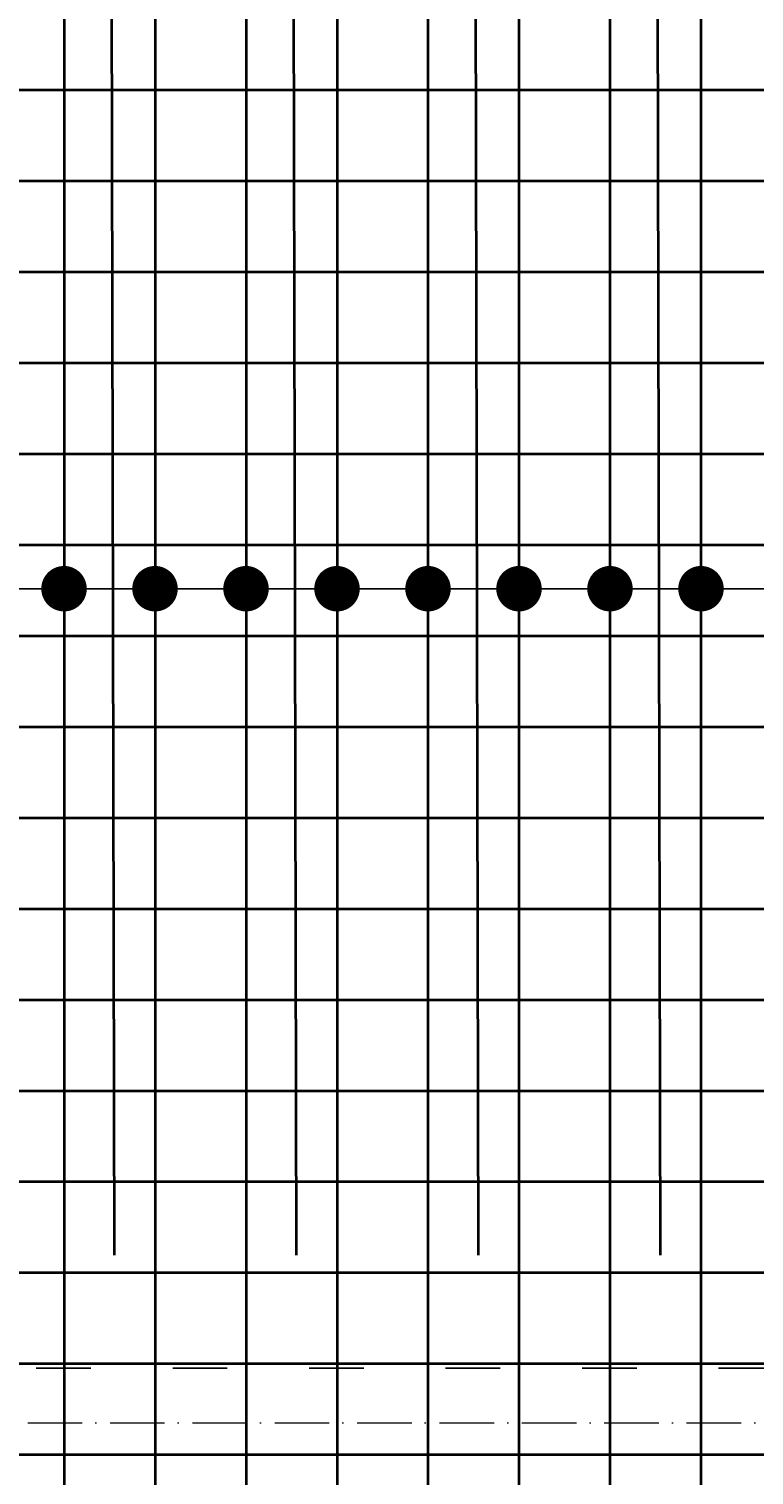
# Model space of a CAD drawing. Header units: millimetres. Extents: x 295948 to 312016, y 6878 to 18016.
# Tile 152 of 252: x 303825 to 303984, y 16273 to 16591. Entities that reach past the tile are written whole.
import ezdxf

# ---------------------------------------------------------------- set-up
doc = ezdxf.new("R2010")
doc.units = ezdxf.units.MM
doc.linetypes.add('ACAD_ISO03W100', pattern=[30, 12, -18])
doc.linetypes.add('ACAD_ISO10W100', pattern=[18, 12, -3, 0, -3])
for name, color, linetype, lineweight in [('konstrukcja wymiary', 1, 'Continuous', 13), ('osie', 5, 'ACAD_ISO10W100', 13), ('zbrojenie płyty', 141, 'Continuous', 35)]:
    doc.layers.add(name, color=color, linetype=linetype, lineweight=lineweight)
doc.layers.add('przerywane', color=6, linetype='ACAD_ISO03W100')
doc.styles.get("Standard").update_dxf_attribs({"font": 'romand.shx', "oblique": 10})
doc.dimstyles.new('kropki', dxfattribs={"dimtxt": 0.001, "dimasz": 10, "dimexe": 1.25, "dimexo": 0.625, "dimgap": 1, "dimtad": 1, "dimtxsty": 'Standard', "dimblk": 'DOT', "dimcen": 2.5, "dimadec": 0, "dimazin": 0, "dimtfac": 1, "dimtmove": 0, "dimatfit": 3, "dimfxl": 1, "dimfxlon": 1, "dimarcsym": 0})

# ---------------------------------------------------------------- blocks, each defined once
blk = doc.blocks.new('_Dot')
at = {"color": 0, "linetype": 'ByBlock', "lineweight": -2}
blk.add_line((-0.5, 0), (-1, 0), dxfattribs=at)
at = {"color": 0, "linetype": 'ByBlock', "const_width": 0.5}
blk.add_lwpolyline([(-0.25, 0, 1), (0.25, 0, 1)], format="xyb", close=True, dxfattribs=at)
blk = doc.blocks.new('*D2207')
at = {"layer": 'Defpoints', "color": 0, "transparency": 16777216}
for p in [(303872.56, 16467.6), (303832.56, 16458.24), (303872.56, 16458.24)]:
    blk.add_point(p, dxfattribs=at)
at = {"layer": 'konstrukcja wymiary', "color": 0, "lineweight": -2, "transparency": 16777216}
for p, q in [((303832.56, 16466.6), (303832.56, 16468.85)), ((303842.56, 16467.6), (303862.56, 16467.6)), ((303872.56, 16466.6), (303872.56, 16468.85))]:
    blk.add_line(p, q, dxfattribs=at)
at = {"layer": 'konstrukcja wymiary', "color": 0, "lineweight": -2, "transparency": 16777216, "xscale": 10, "yscale": 10, "zscale": 10, "rotation": 180}
blk.add_blockref('_Dot', (303832.56, 16467.6), dxfattribs=at)
at = {"layer": 'konstrukcja wymiary', "color": 0, "lineweight": -2, "transparency": 16777216, "xscale": 10, "yscale": 10, "zscale": 10}
blk.add_blockref('_Dot', (303872.56, 16467.6), dxfattribs=at)
at = {"layer": 'konstrukcja wymiary', "color": 0, "transparency": 16777216, "insert": (303852.56, 16468.61), "char_height": 0.001, "attachment_point": 5}
blk.add_mtext('40', dxfattribs=at)
blk = doc.blocks.new('*D2208')
at = {"layer": 'Defpoints', "color": 0, "transparency": 16777216}
for p in [(303912.56, 16467.6), (303872.56, 16458.24), (303912.56, 16458.24)]:
    blk.add_point(p, dxfattribs=at)
at = {"layer": 'konstrukcja wymiary', "color": 0, "lineweight": -2, "transparency": 16777216}
for p, q in [((303872.56, 16466.6), (303872.56, 16468.85)), ((303882.56, 16467.6), (303902.56, 16467.6)), ((303912.56, 16466.6), (303912.56, 16468.85))]:
    blk.add_line(p, q, dxfattribs=at)
at = {"layer": 'konstrukcja wymiary', "color": 0, "lineweight": -2, "transparency": 16777216, "xscale": 10, "yscale": 10, "zscale": 10, "rotation": 180}
blk.add_blockref('_Dot', (303872.56, 16467.6), dxfattribs=at)
at = {"layer": 'konstrukcja wymiary', "color": 0, "lineweight": -2, "transparency": 16777216, "xscale": 10, "yscale": 10, "zscale": 10}
blk.add_blockref('_Dot', (303912.56, 16467.6), dxfattribs=at)
at = {"layer": 'konstrukcja wymiary', "color": 0, "transparency": 16777216, "insert": (303892.56, 16468.61), "char_height": 0.001, "attachment_point": 5}
blk.add_mtext('40', dxfattribs=at)
blk = doc.blocks.new('*D2209')
at = {"layer": 'Defpoints', "color": 0, "transparency": 16777216}
for p in [(303952.56, 16467.6), (303912.56, 16458.24), (303952.56, 16458.24)]:
    blk.add_point(p, dxfattribs=at)
at = {"layer": 'konstrukcja wymiary', "color": 0, "lineweight": -2, "transparency": 16777216}
for p, q in [((303912.56, 16466.6), (303912.56, 16468.85)), ((303922.56, 16467.6), (303942.56, 16467.6)), ((303952.56, 16466.6), (303952.56, 16468.85))]:
    blk.add_line(p, q, dxfattribs=at)
at = {"layer": 'konstrukcja wymiary', "color": 0, "lineweight": -2, "transparency": 16777216, "xscale": 10, "yscale": 10, "zscale": 10, "rotation": 180}
blk.add_blockref('_Dot', (303912.56, 16467.6), dxfattribs=at)
at = {"layer": 'konstrukcja wymiary', "color": 0, "lineweight": -2, "transparency": 16777216, "xscale": 10, "yscale": 10, "zscale": 10}
blk.add_blockref('_Dot', (303952.56, 16467.6), dxfattribs=at)
at = {"layer": 'konstrukcja wymiary', "color": 0, "transparency": 16777216, "insert": (303932.56, 16468.61), "char_height": 0.001, "attachment_point": 5}
blk.add_mtext('40', dxfattribs=at)
blk = doc.blocks.new('*D2210')
at = {"layer": 'Defpoints', "color": 0, "transparency": 16777216}
for p in [(303992.56, 16467.6), (303952.56, 16458.24), (303992.56, 16458.24)]:
    blk.add_point(p, dxfattribs=at)
at = {"layer": 'konstrukcja wymiary', "color": 0, "lineweight": -2, "transparency": 16777216}
for p, q in [((303952.56, 16466.6), (303952.56, 16468.85)), ((303962.56, 16467.6), (303982.56, 16467.6)), ((303992.56, 16466.6), (303992.56, 16468.85))]:
    blk.add_line(p, q, dxfattribs=at)
at = {"layer": 'konstrukcja wymiary', "color": 0, "lineweight": -2, "transparency": 16777216, "xscale": 10, "yscale": 10, "zscale": 10, "rotation": 180}
blk.add_blockref('_Dot', (303952.56, 16467.6), dxfattribs=at)
at = {"layer": 'konstrukcja wymiary', "color": 0, "lineweight": -2, "transparency": 16777216, "xscale": 10, "yscale": 10, "zscale": 10}
blk.add_blockref('_Dot', (303992.56, 16467.6), dxfattribs=at)
at = {"layer": 'konstrukcja wymiary', "color": 0, "transparency": 16777216, "insert": (303972.56, 16468.61), "char_height": 0.001, "attachment_point": 5}
blk.add_mtext('40', dxfattribs=at)
blk = doc.blocks.new('*D2215')
at = {"layer": 'Defpoints', "color": 0, "transparency": 16777216}
for p in [(303892.56, 16467.6), (303852.56, 16458.24), (303892.56, 16458.24)]:
    blk.add_point(p, dxfattribs=at)
at = {"layer": 'konstrukcja wymiary', "color": 0, "lineweight": -2, "transparency": 16777216}
for p, q in [((303852.56, 16466.6), (303852.56, 16468.85)), ((303862.56, 16467.6), (303882.56, 16467.6)), ((303892.56, 16466.6), (303892.56, 16468.85))]:
    blk.add_line(p, q, dxfattribs=at)
at = {"layer": 'konstrukcja wymiary', "color": 0, "lineweight": -2, "transparency": 16777216, "xscale": 10, "yscale": 10, "zscale": 10, "rotation": 180}
blk.add_blockref('_Dot', (303852.56, 16467.6), dxfattribs=at)
at = {"layer": 'konstrukcja wymiary', "color": 0, "lineweight": -2, "transparency": 16777216, "xscale": 10, "yscale": 10, "zscale": 10}
blk.add_blockref('_Dot', (303892.56, 16467.6), dxfattribs=at)
at = {"layer": 'konstrukcja wymiary', "color": 0, "transparency": 16777216, "insert": (303872.56, 16468.61), "char_height": 0.001, "attachment_point": 5}
blk.add_mtext('40', dxfattribs=at)
blk = doc.blocks.new('*D2216')
at = {"layer": 'Defpoints', "color": 0, "transparency": 16777216}
for p in [(303932.56, 16467.6), (303892.56, 16458.24), (303932.56, 16458.24)]:
    blk.add_point(p, dxfattribs=at)
at = {"layer": 'konstrukcja wymiary', "color": 0, "lineweight": -2, "transparency": 16777216}
for p, q in [((303892.56, 16466.6), (303892.56, 16468.85)), ((303902.56, 16467.6), (303922.56, 16467.6)), ((303932.56, 16466.6), (303932.56, 16468.85))]:
    blk.add_line(p, q, dxfattribs=at)
at = {"layer": 'konstrukcja wymiary', "color": 0, "lineweight": -2, "transparency": 16777216, "xscale": 10, "yscale": 10, "zscale": 10, "rotation": 180}
blk.add_blockref('_Dot', (303892.56, 16467.6), dxfattribs=at)
at = {"layer": 'konstrukcja wymiary', "color": 0, "lineweight": -2, "transparency": 16777216, "xscale": 10, "yscale": 10, "zscale": 10}
blk.add_blockref('_Dot', (303932.56, 16467.6), dxfattribs=at)
at = {"layer": 'konstrukcja wymiary', "color": 0, "transparency": 16777216, "insert": (303912.56, 16468.61), "char_height": 0.001, "attachment_point": 5}
blk.add_mtext('40', dxfattribs=at)
blk = doc.blocks.new('*D2217')
at = {"layer": 'Defpoints', "color": 0, "transparency": 16777216}
for p in [(303972.56, 16467.6), (303932.56, 16458.24), (303972.56, 16458.24)]:
    blk.add_point(p, dxfattribs=at)
at = {"layer": 'konstrukcja wymiary', "color": 0, "lineweight": -2, "transparency": 16777216}
for p, q in [((303932.56, 16466.6), (303932.56, 16468.85)), ((303942.56, 16467.6), (303962.56, 16467.6)), ((303972.56, 16466.6), (303972.56, 16468.85))]:
    blk.add_line(p, q, dxfattribs=at)
at = {"layer": 'konstrukcja wymiary', "color": 0, "lineweight": -2, "transparency": 16777216, "xscale": 10, "yscale": 10, "zscale": 10, "rotation": 180}
blk.add_blockref('_Dot', (303932.56, 16467.6), dxfattribs=at)
at = {"layer": 'konstrukcja wymiary', "color": 0, "lineweight": -2, "transparency": 16777216, "xscale": 10, "yscale": 10, "zscale": 10}
blk.add_blockref('_Dot', (303972.56, 16467.6), dxfattribs=at)
at = {"layer": 'konstrukcja wymiary', "color": 0, "transparency": 16777216, "insert": (303952.56, 16468.61), "char_height": 0.001, "attachment_point": 5}
blk.add_mtext('40', dxfattribs=at)
blk = doc.blocks.new('*D2218')
at = {"layer": 'Defpoints', "color": 0, "transparency": 16777216}
for p in [(304012.56, 16467.6), (303972.56, 16458.24), (304012.56, 16458.24)]:
    blk.add_point(p, dxfattribs=at)
at = {"layer": 'konstrukcja wymiary', "color": 0, "lineweight": -2, "transparency": 16777216}
for p, q in [((303972.56, 16466.6), (303972.56, 16468.85)), ((303982.56, 16467.6), (304002.56, 16467.6)), ((304012.56, 16466.6), (304012.56, 16468.85))]:
    blk.add_line(p, q, dxfattribs=at)
at = {"layer": 'konstrukcja wymiary', "color": 0, "lineweight": -2, "transparency": 16777216, "xscale": 10, "yscale": 10, "zscale": 10, "rotation": 180}
blk.add_blockref('_Dot', (303972.56, 16467.6), dxfattribs=at)
at = {"layer": 'konstrukcja wymiary', "color": 0, "lineweight": -2, "transparency": 16777216, "xscale": 10, "yscale": 10, "zscale": 10}
blk.add_blockref('_Dot', (304012.56, 16467.6), dxfattribs=at)
at = {"layer": 'konstrukcja wymiary', "color": 0, "transparency": 16777216, "insert": (303992.56, 16468.61), "char_height": 0.001, "attachment_point": 5}
blk.add_mtext('40', dxfattribs=at)
blk = doc.blocks.new('*D2301')
at = {"layer": 'Defpoints', "color": 0, "transparency": 16777216}
for p in [(303812.56, 16467.6), (303812.56, 16457.24), (304132.56, 16457.24)]:
    blk.add_point(p, dxfattribs=at)
at = {"layer": 'konstrukcja wymiary', "color": 0, "lineweight": -2, "transparency": 16777216}
for p, q in [((303812.56, 16466.6), (303812.56, 16468.85)), ((304122.56, 16467.6), (303822.56, 16467.6)), ((304132.56, 16466.6), (304132.56, 16468.85))]:
    blk.add_line(p, q, dxfattribs=at)
at = {"layer": 'konstrukcja wymiary', "color": 0, "lineweight": -2, "transparency": 16777216, "xscale": 10, "yscale": 10, "zscale": 10, "rotation": 180}
blk.add_blockref('_Dot', (303812.56, 16467.6), dxfattribs=at)
at = {"layer": 'konstrukcja wymiary', "color": 0, "lineweight": -2, "transparency": 16777216, "xscale": 10, "yscale": 10, "zscale": 10}
blk.add_blockref('_Dot', (304132.56, 16467.6), dxfattribs=at)
at = {"layer": 'konstrukcja wymiary', "color": 0, "transparency": 16777216, "insert": (303972.56, 16468.61), "char_height": 0.001, "attachment_point": 5}
blk.add_mtext('320', dxfattribs=at)
blk = doc.blocks.new('*D2302')
at = {"layer": 'Defpoints', "color": 0, "transparency": 16777216}
for p in [(303796.56, 16467.6), (303796.56, 16457.24), (303812.56, 16457.24)]:
    blk.add_point(p, dxfattribs=at)
at = {"layer": 'konstrukcja wymiary', "color": 0, "lineweight": -2, "transparency": 16777216}
for p, q in [((303786.56, 16467.6), (303776.56, 16467.6)), ((303796.56, 16466.6), (303796.56, 16468.85)), ((303812.56, 16467.6), (303796.56, 16467.6)), ((303812.56, 16466.6), (303812.56, 16468.85)), ((303822.56, 16467.6), (303832.56, 16467.6))]:
    blk.add_line(p, q, dxfattribs=at)
at = {"layer": 'konstrukcja wymiary', "color": 0, "lineweight": -2, "transparency": 16777216, "xscale": 10, "yscale": 10, "zscale": 10}
blk.add_blockref('_Dot', (303796.56, 16467.6), dxfattribs=at)
at = {"layer": 'konstrukcja wymiary', "color": 0, "lineweight": -2, "transparency": 16777216, "xscale": 10, "yscale": 10, "zscale": 10, "rotation": 180}
blk.add_blockref('_Dot', (303812.56, 16467.6), dxfattribs=at)
at = {"layer": 'konstrukcja wymiary', "color": 0, "transparency": 16777216, "insert": (303804.56, 16468.61), "char_height": 0.001, "attachment_point": 5}
blk.add_mtext('16', dxfattribs=at)
blk = doc.blocks.new('*D2497')
at = {"layer": 'Defpoints', "color": 0, "transparency": 16777216}
for p in [(304172.56, 16467.6), (303147.44, 16458.24), (304172.56, 16457.24)]:
    blk.add_point(p, dxfattribs=at)
at = {"layer": 'konstrukcja wymiary', "color": 0, "lineweight": -2, "transparency": 16777216}
for p, q in [((303147.44, 16466.6), (303147.44, 16468.85)), ((303157.44, 16467.6), (304162.56, 16467.6)), ((304172.56, 16466.6), (304172.56, 16468.85))]:
    blk.add_line(p, q, dxfattribs=at)
at = {"layer": 'konstrukcja wymiary', "color": 0, "lineweight": -2, "transparency": 16777216, "xscale": 10, "yscale": 10, "zscale": 10, "rotation": 180}
blk.add_blockref('_Dot', (303147.44, 16467.6), dxfattribs=at)
at = {"layer": 'konstrukcja wymiary', "color": 0, "lineweight": -2, "transparency": 16777216, "xscale": 10, "yscale": 10, "zscale": 10}
blk.add_blockref('_Dot', (304172.56, 16467.6), dxfattribs=at)
at = {"layer": 'konstrukcja wymiary', "color": 0, "transparency": 16777216, "insert": (303660, 16468.61), "char_height": 0.001, "attachment_point": 5}
blk.add_mtext('1025,12', dxfattribs=at)

msp = doc.modelspace()

# ---------------------------------------------------------------- linework, layer by layer
at = {"layer": 'osie'}
msp.add_line((302955.771, 16284.224), (304978.51, 16284.224), dxfattribs=at)
at = {"layer": 'przerywane'}
msp.add_line((304258.44, 16296.224), (303602.44, 16296.224), dxfattribs=at)
at = {"layer": 'zbrojenie płyty'}
for p, q in [((303852.558, 16887.224), (303852.558, 15887.224)), ((303892.558, 16887.224), (303892.558, 15887.224)), ((303932.558, 16887.224), (303932.558, 15887.224)), ((303972.558, 16887.224), (303972.558, 15887.224)), ((303842.558, 16821.092), (303843.558, 16321.092)), ((303882.558, 16821.092), (303883.558, 16321.092)), ((303922.558, 16821.092), (303923.558, 16321.092)), ((303962.558, 16821.092), (303963.558, 16321.092)), ((303832.558, 16686.224), (303832.558, 15686.224)), ((303872.558, 16686.224), (303872.558, 15686.224)), ((303912.558, 16686.224), (303912.558, 15686.224)), ((303952.558, 16686.224), (303952.558, 15686.224)), ((303450.44, 16577.243), (304650.44, 16577.243)), ((303752.132, 16557.243), (304952.132, 16557.243)), ((303450.44, 16537.243), (304650.44, 16537.243)), ((303752.132, 16517.243), (304952.132, 16517.243)), ((303450.44, 16497.243), (304650.44, 16497.243)), ((303752.132, 16477.243), (304952.132, 16477.243)), ((303450.44, 16457.243), (304650.44, 16457.243)), ((303752.132, 16437.243), (304952.132, 16437.243)), ((303448.322, 16417.243), (304648.322, 16417.243)), ((303752.132, 16397.243), (304952.132, 16397.243)), ((303450.44, 16377.243), (304650.44, 16377.243)), ((303752.132, 16357.243), (304952.132, 16357.243)), ((303450.44, 16337.243), (304650.44, 16337.243)), ((303752.132, 16317.243), (304952.132, 16317.243)), ((303450.44, 16297.243), (304650.44, 16297.243)), ((303752.132, 16277.243), (304952.132, 16277.243))]:
    msp.add_line(p, q, dxfattribs=at)

# ---------------------------------------------------------------- dimensions: what is measured, and where the dimension line sits
at = {"layer": 'konstrukcja wymiary'}
for base, p1, p2, picture, middle in [((304172.558, 16467.605), (303147.44, 16458.243), (304172.558, 16457.243), '*D2497', (303659.999, 16468.605)), ((303796.558, 16467.605), (303812.558, 16457.243), (303796.558, 16457.243), '*D2302', (303804.558, 16468.605)), ((303812.558, 16467.605), (304132.558, 16457.243), (303812.558, 16457.243), '*D2301', (303972.558, 16468.605)), ((303872.558, 16467.605), (303832.558, 16458.243), (303872.558, 16458.243), '*D2207', (303852.558, 16468.605)), ((303892.558, 16467.605), (303852.558, 16458.243), (303892.558, 16458.243), '*D2215', (303872.558, 16468.605)), ((303912.558, 16467.605), (303872.558, 16458.243), (303912.558, 16458.243), '*D2208', (303892.558, 16468.605)), ((303932.558, 16467.605), (303892.558, 16458.243), (303932.558, 16458.243), '*D2216', (303912.558, 16468.605)), ((303952.558, 16467.605), (303912.558, 16458.243), (303952.558, 16458.243), '*D2209', (303932.558, 16468.605)), ((303972.558, 16467.605), (303932.558, 16458.243), (303972.558, 16458.243), '*D2217', (303952.558, 16468.605)), ((303992.558, 16467.605), (303952.558, 16458.243), (303992.558, 16458.243), '*D2210', (303972.558, 16468.605)), ((304012.558, 16467.605), (303972.558, 16458.243), (304012.558, 16458.243), '*D2218', (303992.558, 16468.605))]:
    dim = msp.add_linear_dim(base=base, p1=p1, p2=p2, dimstyle='kropki', override={"dimtmove": 1}, dxfattribs=at)
    dim.commit()
    dim.dimension.update_dxf_attribs({"geometry": picture, "text_midpoint": middle})

doc.saveas('drawing.dxf')
